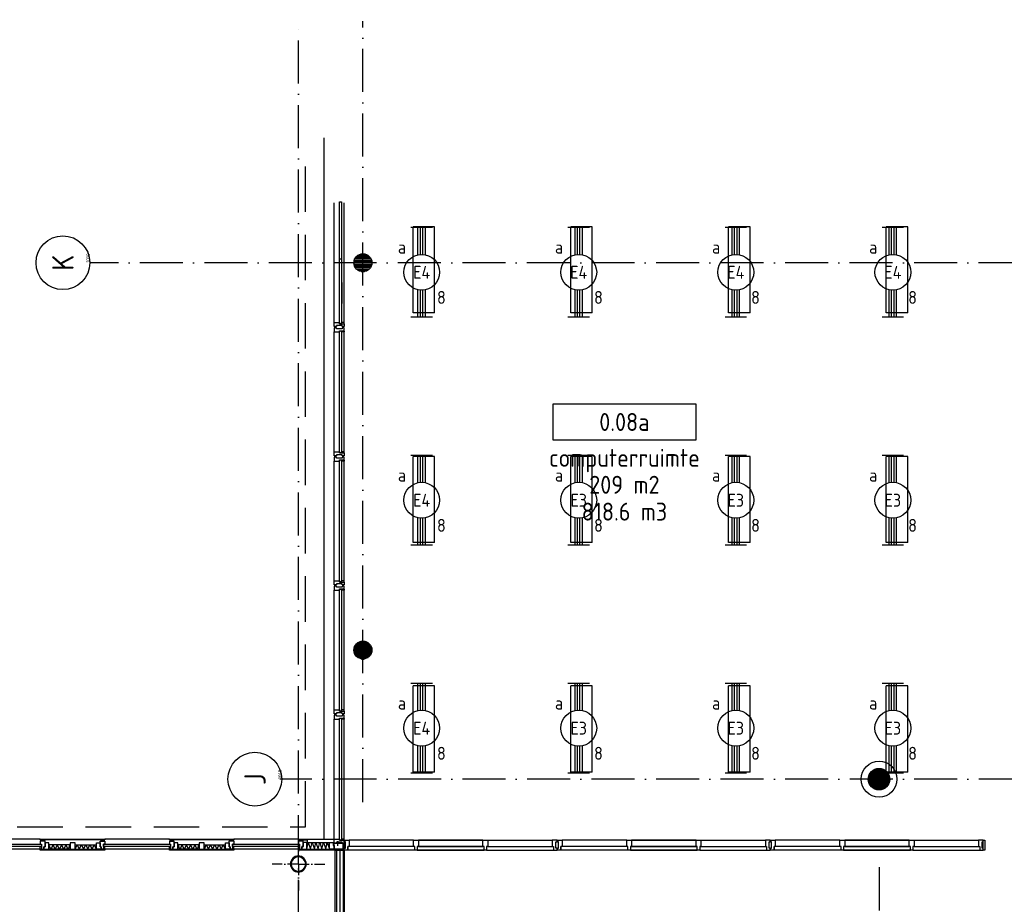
# Model space of a CAD drawing. Header units: millimetres. Extents: x 90707 to 259985, y -1262 to 84291.
# Tile 74 of 85: x 193658 to 207393, y 65064 to 77397. Entities that reach past the tile are written whole.
import ezdxf
from ezdxf.enums import TextEntityAlignment as Align

# ---------------------------------------------------------------- set-up
doc = ezdxf.new("R2010")
doc.units = ezdxf.units.MM
doc.header["$LTSCALE"] = 100
doc.linetypes.add('DASHDOT', pattern=[9, 6, -1.5, 0, -1.5])
doc.linetypes.add('HIDDEN', pattern=[9.525, 6.35, -3.175])
doc.layers.get('0').update_dxf_attribs({"linetype": 'CONTINUOUS'})
for name, color, linetype in [('AL$1----_ALGEMEEN', 7, 'CONTINUOUS'), ('AL$1----_MAATVOERING', 7, 'CONTINUOUS'), ('AL$7----_STRAMIEN', 1, 'DASHDOT'), ('AL$8----_HULPKOLOM', 2, 'CONTINUOUS'), ('AL$8----_HULPLIJNEN', 2, 'CONTINUOUS'), ('AL21----_BUITENWAND', 4, 'CONTINUOUS'), ('AL21K---_ISOLATIE', 1, 'CONTINUOUS'), ('AL22----_BINNENWAND', 7, 'CONTINUOUS'), ('AL28----_KONSTRUKTIE', 3, 'CONTINUOUS'), ('AL31----_BUITENKOZ', 7, 'CONTINUOUS'), ('AL32----_BINNENKOZ', 7, 'CONTINUOUS'), ('ALL-----_REFLIJNEN', 8, 'CONTINUOUS'), ('ALN-----_BLOCKNAAM', 2, 'CONTINUOUS'), ('ALXAA---_GEWBETON', 12, 'CONTINUOUS'), ('ALXOU---_GLAS', 7, 'CONTINUOUS'), ('ARMATUUR', 8, 'CONTINUOUS'), ('EB63101-_ATTRIB', 2, 'CONTINUOUS'), ('EL63101-_LICHT-ARM', 3, 'CONTINUOUS'), ('EL6441--_DATACOM', 3, 'CONTINUOUS'), ('GEBOUWLABEL', 4, 'CONTINUOUS'), ('INHOUD', 7, 'CONTINUOUS'), ('OMSCHRIJVING', 7, 'CONTINUOUS'), ('OPPERVLAK', 7, 'CONTINUOUS'), ('VOLGNUMMER', 7, 'CONTINUOUS')]:
    doc.layers.add(name, color=color, linetype=linetype)
doc.styles.add('1_8', font='ISO', dxfattribs={"height": 1.8})
doc.styles.add('NORATT', font='isocp.shx')
doc.styles.get("Standard").update_dxf_attribs({"font": 'iso.shx'})

# ---------------------------------------------------------------- blocks, each defined once
blk = doc.blocks.new('EJ3T20')
at = {"color": 0}
for p, q in [((-6.25, -1.5), (-6.25, 1.5)), ((-6.25, -1.5), (-6.25, 1.5)), ((6.25, -1.5), (6.25, 1.5)), ((6.25, -1.5), (6.25, 1.5)), ((-6.25, 0.52), (-2.44, 0.52)), ((-6.25, 0.52), (-2.44, 0.52)), ((-6.25, 0.17), (-2.49, 0.17)), ((-6.25, 0.17), (-2.49, 0.17)), ((2.44, 0.52), (6.25, 0.52)), ((2.44, 0.52), (6.25, 0.52)), ((2.49, 0.17), (6.25, 0.17)), ((2.49, 0.17), (6.25, 0.17)), ((-6.25, -0.17), (-2.49, -0.17)), ((-6.25, -0.17), (-2.49, -0.17)), ((-6.25, -0.52), (-2.44, -0.52)), ((-6.25, -0.52), (-2.44, -0.52)), ((2.44, -0.52), (6.25, -0.52)), ((2.44, -0.52), (6.25, -0.52)), ((2.49, -0.17), (6.25, -0.17)), ((2.49, -0.17), (6.25, -0.17))]:
    blk.add_line(p, q, dxfattribs=at)
blk.add_circle((0, 0), 2.5, dxfattribs=at)
blk.add_circle((0, 0), 2.5, dxfattribs=at)
at = {"style": 'NORATT', "flags": 9}
blk.add_attdef('GELIJK', text='', height=1.8, dxfattribs=at).set_placement((3.5, 5), align=Align.MIDDLE_CENTER)
at = {"color": 6}
for tag, style, flags, p in [('SCHAK', 'NORATT', 8, (3.5, 2.75)), ('SCHAK', '1_8', 8, (3.5, 2.75)), ('A_CODE', 'NORATT', 8, (0, 0)), ('A_CODE', '1_8', 8, (0, 0)), ('GROEP', 'NORATT', 8, (-3.5, -2.75)), ('GROEP', '1_8', 8, (-3.5, -2.75)), ('KAST', 'NORATT', 9, (3.5, -2.75)), ('KAST', '1_8', 9, (3.5, -2.75))]:
    blk.add_attdef(tag, text='', height=1.8, dxfattribs=dict(at, style=style, flags=flags)).set_placement(p, align=Align.MIDDLE)
blk = doc.blocks.new('1010')
at = {"layer": 'AL$7----_STRAMIEN', "color": 7, "linetype": 'Continuous'}
blk.add_circle((0, 750), 750, dxfattribs=at)
at = {"layer": 'AL$7----_STRAMIEN', "color": 3, "linetype": 'Continuous'}
blk.add_attdef('STR-NAAM', text='', height=600, rotation=360, dxfattribs=at).set_placement((0, 750), align=Align.MIDDLE)
at = {"layer": 'ALN-----_BLOCKNAAM', "linetype": 'Continuous'}
blk.add_text('1010', height=100, dxfattribs=at).set_placement((0, 0))
blk = doc.blocks.new('GEBOUWLABEL')
at = {"layer": 'VOLGNUMMER'}
blk.add_lwpolyline([(-4, -1), (4, -1), (4, 1), (-4, 1)], close=True, dxfattribs=at)
at = {"color": 0, "linetype": 'ByBlock', "flags": 1}
for tag, p in [('OPPERVLAKTESOORT', (0.5, 8)), ('TERREIN', (0.5, 6.5)), ('GEBOUW', (0.5, 5)), ('GEBRUIKSFUNCTIE', (0.5, 3.5)), ('BOUWLAAG', (0.5, 2)), ('HOOGTE', (0, -6.5)), ('RUIMTEFUNCTIE', (0, -8))]:
    blk.add_attdef(tag, text='', height=1, dxfattribs=at).set_placement(p, align=Align.MIDDLE_CENTER)
at = {"layer": 'INHOUD', "color": 0, "linetype": 'ByBlock'}
blk.add_attdef('INHOUD', text='', height=1, dxfattribs=at).set_placement((0, -5), align=Align.MIDDLE_CENTER)
at = {"layer": 'OMSCHRIJVING', "color": 0, "linetype": 'ByBlock'}
blk.add_attdef('OMSCHRIJVING', text='', height=1, dxfattribs=at).set_placement((0, -2), align=Align.MIDDLE_CENTER)
at = {"layer": 'OPPERVLAK', "color": 0, "linetype": 'ByBlock'}
blk.add_attdef('OPPERVLAK', text='', height=1, dxfattribs=at).set_placement((0, -3.5), align=Align.MIDDLE_CENTER)
at = {"layer": 'VOLGNUMMER', "color": 0, "linetype": 'ByBlock'}
blk.add_attdef('VOLGNUMMER', text='', height=1, dxfattribs=at).set_placement((0, 0), align=Align.MIDDLE_CENTER)
blk = doc.blocks.new('A$Cca306792')
at = {"layer": 'ALXAA---_GEWBETON'}
h = blk.add_hatch(dxfattribs=at)
h.set_pattern_fill('GEWPBET', color=8, scale=100, style=0)
h.set_pattern_definition([(0, (-42971.855, 41725.25), (0, 20), [])])
edge = h.paths.add_edge_path()
edge.add_arc((107328, 75270), 125, 0, 360)
h = blk.add_hatch(dxfattribs=at)
h.set_pattern_fill('GEWPBET', color=8, scale=100, style=0)
h.set_pattern_definition([(0, (-42972.031, 41725.25), (0, 20), [])])
edge = h.paths.add_edge_path()
edge.add_arc((107328, 75270), 125, 0, 360)
h = blk.add_hatch(dxfattribs=at)
h.set_pattern_fill('GEWPBET', color=8, scale=100, style=0)
h.set_pattern_definition([(0, (-42972.031, 36325.25), (0, 20), [])])
edge = h.paths.add_edge_path()
edge.add_arc((107328, 69870), 125, 0, 360)
h = blk.add_hatch(dxfattribs=at)
h.set_pattern_fill('GEWPBET', color=8, scale=100, angle=90, style=0)
h.set_pattern_definition([(90, (114528.322, 68069.537), (-20, 1e-15), [])])
edge = h.paths.add_edge_path()
edge.add_arc((114528, 68070), 150, 0, 360)
at = {"layer": 'AL$1----_ALGEMEEN', "color": 8}
for p, q in [((106929, 67096), (106929, 67179)), ((106929, 67179), (107053, 67179)), ((107053, 67179), (107053, 67096)), ((107053, 67096), (107053, 67179)), ((107068, 67081), (107068, 67179)), ((107053, 67096), (106929, 67096)), ((106954, 67096), (107053, 67096)), ((106954, 67081), (107068, 67081))]:
    blk.add_line(p, q, dxfattribs=at)
at = {"layer": 'AL$1----_MAATVOERING', "color": 8, "linetype": 'HIDDEN'}
for p, q in [((106528, 67406), (106528, 76870)), ((92028, 67405), (106528, 67406))]:
    blk.add_line(p, q, dxfattribs=at)
at = {"layer": 'AL$1----_MAATVOERING', "color": 8}
for p, q in [((106495, 67186), (106495, 67226)), ((106495, 67226), (106550, 67226)), ((106550, 67186), (106495, 67186)), ((106550, 67226), (106550, 67186))]:
    blk.add_line(p, q, dxfattribs=at)
at = {"layer": 'AL$7----_STRAMIEN', "color": 1}
blk.add_line((107328, 67750), (107328, 78639), dxfattribs=at)
for points in [[(106428, 39965), (106428, 78659)], [(146221, 75270), (103518, 75270)], [(146222, 68070), (106171, 68070)], [(114528, 66841), (114528, 39965)]]:
    blk.add_lwpolyline(points, dxfattribs=at)
at = {"layer": 'AL$8----_HULPKOLOM', "color": 8}
blk.add_circle((114528, 68070), 250, dxfattribs=at)
blk.add_circle((114528, 68070), 250, dxfattribs=at)
at = {"layer": 'AL$8----_HULPLIJNEN', "color": 8, "linetype": 'DASHDOT', "ltscale": 0.25}
for q in [(106428, 67251), (106060, 66884), (106428, 66516), (106796, 66884)]:
    blk.add_line((106428, 66884), q, dxfattribs=at)
at = {"layer": 'AL21----_BUITENWAND', "color": 8}
for p, q in [((106788, 75270), (106788, 77010)), ((106788, 69869), (106788, 77010)), ((106788, 67235), (106788, 69869)), ((106788, 67235), (106788, 69869))]:
    blk.add_line(p, q, dxfattribs=at)
at = {"layer": 'AL21K---_ISOLATIE', "color": 8, "linetype": 'Continuous'}
for p, q in [((106540, 67185), (106857, 67185)), ((106546, 67096), (106566, 67185)), ((106566, 67185), (106598, 67096)), ((106598, 67096), (106619, 67185)), ((106619, 67185), (106651, 67096)), ((106651, 67096), (106672, 67185)), ((106672, 67185), (106704, 67096)), ((106704, 67096), (106725, 67185)), ((106725, 67185), (106757, 67096)), ((106757, 67096), (106778, 67185)), ((106778, 67185), (106810, 67096)), ((106810, 67096), (106831, 67185)), ((106831, 67185), (106862, 67096)), ((103245, 67156), (102945, 67156)), ((103245, 67096), (102945, 67096)), ((102975, 67096), (102949, 67156)), ((103005, 67156), (102975, 67096)), ((103035, 67096), (103005, 67156)), ((103065, 67156), (103035, 67096)), ((103095, 67096), (103065, 67156)), ((103125, 67156), (103095, 67096)), ((103155, 67096), (103125, 67156)), ((103185, 67156), (103155, 67096)), ((103215, 67096), (103185, 67156)), ((103241, 67156), (103215, 67096)), ((103312, 67156), (103611, 67156)), ((103312, 67096), (103611, 67096)), ((103316, 67096), (103342, 67156)), ((103342, 67156), (103372, 67096)), ((103372, 67096), (103402, 67156)), ((103402, 67156), (103432, 67096)), ((103432, 67096), (103462, 67156)), ((103462, 67156), (103492, 67096)), ((103492, 67096), (103521, 67156)), ((103521, 67156), (103551, 67096)), ((103551, 67096), (103581, 67156)), ((103581, 67156), (103607, 67096)), ((105045, 67156), (104745, 67156)), ((105045, 67156), (104745, 67156)), ((105045, 67096), (104745, 67096)), ((105045, 67096), (104745, 67096)), ((104775, 67096), (104749, 67156)), ((104775, 67096), (104749, 67156)), ((104805, 67156), (104775, 67096)), ((104805, 67156), (104775, 67096)), ((104835, 67096), (104805, 67156)), ((104835, 67096), (104805, 67156)), ((104865, 67156), (104835, 67096)), ((104865, 67156), (104835, 67096)), ((104895, 67096), (104865, 67156)), ((104895, 67096), (104865, 67156)), ((104925, 67156), (104895, 67096)), ((104925, 67156), (104895, 67096)), ((104955, 67096), (104925, 67156)), ((104955, 67096), (104925, 67156)), ((104985, 67156), (104955, 67096)), ((104985, 67156), (104955, 67096)), ((105015, 67096), (104985, 67156)), ((105015, 67096), (104985, 67156)), ((105041, 67156), (105015, 67096)), ((105041, 67156), (105015, 67096)), ((105112, 67156), (105411, 67156)), ((105112, 67156), (105411, 67156)), ((105112, 67096), (105411, 67096)), ((105112, 67096), (105411, 67096)), ((105116, 67096), (105142, 67156)), ((105116, 67096), (105142, 67156)), ((105142, 67156), (105172, 67096)), ((105142, 67156), (105172, 67096)), ((105172, 67096), (105202, 67156)), ((105172, 67096), (105202, 67156)), ((105202, 67156), (105232, 67096)), ((105202, 67156), (105232, 67096)), ((105232, 67096), (105262, 67156)), ((105232, 67096), (105262, 67156)), ((105262, 67156), (105292, 67096)), ((105262, 67156), (105292, 67096)), ((105292, 67096), (105321, 67156)), ((105292, 67096), (105321, 67156)), ((105321, 67156), (105351, 67096)), ((105321, 67156), (105351, 67096)), ((105351, 67096), (105381, 67156)), ((105351, 67096), (105381, 67156)), ((105381, 67156), (105407, 67096)), ((105381, 67156), (105407, 67096)), ((106545, 67096), (106863, 67096))]:
    blk.add_line(p, q, dxfattribs=at)
for points in [[(103245, 67156), (102945, 67156)], [(103245, 67096), (102945, 67096)], [(103241, 67156), (103215, 67096), (103185, 67156), (103155, 67096), (103125, 67156), (103095, 67096), (103065, 67156), (103035, 67096), (103005, 67156), (102975, 67096), (102949, 67156)], [(103312, 67156), (103611, 67156)], [(103312, 67096), (103611, 67096)], [(103316, 67096), (103342, 67156), (103372, 67096), (103402, 67156), (103432, 67096), (103462, 67156), (103492, 67096), (103521, 67156), (103551, 67096), (103581, 67156), (103607, 67096)]]:
    blk.add_lwpolyline(points, dxfattribs=at)
at = {"layer": 'AL22----_BINNENWAND', "color": 8}
for p, q in [((106943, 57685), (106943, 67081)), ((106943, 67081), (107068, 67081)), ((107068, 67081), (107068, 57685))]:
    blk.add_line(p, q, dxfattribs=at)
at = {"layer": 'AL22----_BINNENWAND', "color": 8, "linetype": 'Continuous'}
for p, q in [((106958, 67081), (106958, 57685)), ((107053, 67081), (107053, 57685))]:
    blk.add_line(p, q, dxfattribs=at)
at = {"layer": 'AL28----_KONSTRUKTIE', "color": 8}
for centre, radius in [((107328, 75270), 125), ((107328, 75270), 125), ((107328, 69870), 125), ((107328, 69870), 125), ((114528, 68070), 150), ((114528, 68070), 150)]:
    blk.add_circle(centre, radius, dxfattribs=at)
for centre, radius, start, end in [((106428, 66889), 110, 0, 180), ((106428, 66884), 110, 0, 180), ((106428, 66889), 102, 0, 180), ((106428, 66884), 102, 0, 180), ((106428, 66889), 110, 180, 0), ((106428, 66884), 110, 180, 0), ((106428, 66889), 102, 180, 0), ((106428, 66884), 102, 180, 0)]:
    blk.add_arc(centre, radius, start, end, dxfattribs=at)
at = {"layer": 'AL31----_BUITENKOZ', "color": 8}
for p, q in [((106929, 74435), (106929, 76105)), ((107068, 74435), (107068, 76105)), ((107038, 74700), (107038, 74995)), ((106929, 69035), (106929, 70705)), ((107068, 69035), (107068, 70705)), ((106929, 69035), (106929, 69805)), ((107068, 69035), (107068, 69805)), ((106929, 67235), (106929, 68905)), ((106929, 67235), (106929, 68905)), ((107068, 67235), (107068, 68905)), ((107068, 67235), (107068, 68905)), ((102828, 67235), (101928, 67235)), ((102828, 67223), (102828, 67235)), ((102828, 67235), (103728, 67235)), ((103728, 67223), (102828, 67223)), ((102895, 67210), (102828, 67210)), ((102828, 67210), (102828, 67163)), ((102881, 67223), (102838, 67223)), ((102838, 67223), (102838, 67210)), ((102838, 67210), (102881, 67210)), ((102881, 67210), (102881, 67223)), ((102895, 67129), (102895, 67210)), ((102945, 67184), (102895, 67184)), ((102895, 67184), (102895, 67129)), ((102945, 67096), (102945, 67184)), ((103312, 67184), (103245, 67184)), ((103245, 67184), (103245, 67096)), ((103312, 67096), (103312, 67184)), ((103611, 67096), (103611, 67184)), ((103611, 67184), (103661, 67184)), ((103661, 67129), (103661, 67208)), ((103661, 67208), (103728, 67208)), ((103661, 67184), (103661, 67129)), ((103675, 67208), (103675, 67223)), ((103675, 67223), (103718, 67223)), ((103718, 67208), (103675, 67208)), ((103718, 67223), (103718, 67208)), ((104628, 67235), (103728, 67235)), ((103728, 67235), (103728, 67223)), ((103728, 67208), (103728, 67163)), ((104628, 67223), (104628, 67235)), ((104628, 67235), (105528, 67235)), ((104628, 67223), (104628, 67235)), ((104628, 67235), (105528, 67235)), ((105528, 67223), (104628, 67223)), ((105528, 67223), (104628, 67223)), ((104695, 67208), (104628, 67208)), ((104628, 67208), (104628, 67163)), ((104695, 67208), (104628, 67208)), ((104628, 67208), (104628, 67163)), ((104681, 67223), (104638, 67223)), ((104638, 67223), (104638, 67208)), ((104681, 67223), (104638, 67223)), ((104638, 67223), (104638, 67208)), ((104638, 67208), (104681, 67208)), ((104638, 67208), (104681, 67208)), ((104681, 67208), (104681, 67223)), ((104681, 67208), (104681, 67223)), ((104695, 67129), (104695, 67208)), ((104695, 67129), (104695, 67208)), ((104745, 67184), (104695, 67184)), ((104695, 67184), (104695, 67129)), ((104745, 67184), (104695, 67184)), ((104695, 67184), (104695, 67129)), ((104745, 67096), (104745, 67184)), ((104745, 67096), (104745, 67184)), ((105112, 67184), (105045, 67184)), ((105045, 67184), (105045, 67096)), ((105112, 67184), (105045, 67184)), ((105045, 67184), (105045, 67096)), ((105112, 67096), (105112, 67184)), ((105112, 67096), (105112, 67184)), ((105411, 67096), (105411, 67184)), ((105411, 67184), (105461, 67184)), ((105411, 67096), (105411, 67184)), ((105411, 67184), (105461, 67184)), ((105461, 67129), (105461, 67210)), ((105461, 67210), (105528, 67210)), ((105461, 67129), (105461, 67210)), ((105461, 67210), (105528, 67210)), ((105461, 67184), (105461, 67129)), ((105461, 67184), (105461, 67129)), ((105475, 67210), (105475, 67223)), ((105475, 67223), (105518, 67223)), ((105475, 67210), (105475, 67223)), ((105475, 67223), (105518, 67223)), ((105518, 67210), (105475, 67210)), ((105518, 67210), (105475, 67210)), ((105518, 67223), (105518, 67210)), ((105518, 67223), (105518, 67210)), ((106428, 67235), (105528, 67235)), ((105528, 67235), (105528, 67223)), ((105528, 67235), (105528, 67223)), ((106428, 67235), (105528, 67235)), ((105528, 67210), (105528, 67163)), ((105528, 67210), (105528, 67163)), ((106428, 67227), (106428, 67235)), ((106428, 67235), (106929, 67235)), ((106929, 67227), (106428, 67227)), ((106495, 67210), (106428, 67210)), ((106428, 67210), (106428, 67163)), ((106481, 67223), (106438, 67223)), ((106438, 67223), (106438, 67210)), ((106438, 67210), (106481, 67210)), ((106481, 67210), (106481, 67223)), ((106495, 67129), (106495, 67210)), ((106545, 67186), (106495, 67186)), ((106495, 67186), (106495, 67131)), ((106545, 67096), (106545, 67186)), ((106929, 67235), (106929, 67227)), ((106978, 67141), (106978, 67206)), ((102828, 67096), (101928, 67096)), ((102828, 67163), (102845, 67163)), ((102828, 67096), (102828, 67133)), ((102828, 67133), (102845, 67133)), ((102828, 67079), (102828, 67096)), ((102828, 67096), (103728, 67096)), ((102845, 67096), (102828, 67096)), ((103728, 67079), (102828, 67079)), ((102845, 67163), (102845, 67096)), ((102845, 67133), (102845, 67096)), ((102845, 67096), (102878, 67096)), ((102895, 67129), (102878, 67129)), ((102878, 67129), (102878, 67096)), ((102878, 67096), (102878, 67129)), ((102878, 67129), (102895, 67129)), ((102878, 67096), (102945, 67096)), ((103245, 67096), (103312, 67096)), ((103678, 67096), (103611, 67096)), ((103661, 67129), (103678, 67129)), ((103678, 67129), (103661, 67129)), ((103678, 67129), (103678, 67096)), ((103678, 67094), (103678, 67129)), ((103711, 67094), (103678, 67094)), ((103728, 67163), (103711, 67163)), ((103711, 67163), (103711, 67094)), ((103711, 67133), (103711, 67094)), ((103728, 67133), (103711, 67133)), ((103711, 67094), (103728, 67094)), ((103728, 67094), (103728, 67133)), ((103728, 67096), (103728, 67079)), ((104628, 67094), (103728, 67094)), ((104628, 67163), (104645, 67163)), ((104628, 67163), (104645, 67163)), ((104628, 67094), (104628, 67133)), ((104628, 67133), (104645, 67133)), ((104628, 67094), (104628, 67133)), ((104628, 67133), (104645, 67133)), ((104628, 67079), (104628, 67096)), ((104628, 67096), (105528, 67096)), ((104628, 67079), (104628, 67096)), ((104628, 67096), (105528, 67096)), ((104645, 67094), (104628, 67094)), ((104645, 67094), (104628, 67094)), ((105528, 67079), (104628, 67079)), ((105528, 67079), (104628, 67079)), ((104645, 67163), (104645, 67094)), ((104645, 67163), (104645, 67094)), ((104645, 67133), (104645, 67094)), ((104645, 67133), (104645, 67094)), ((104645, 67094), (104678, 67094)), ((104645, 67094), (104678, 67094)), ((104695, 67129), (104678, 67129)), ((104678, 67129), (104678, 67096)), ((104678, 67094), (104678, 67129)), ((104678, 67129), (104695, 67129)), ((104695, 67129), (104678, 67129)), ((104678, 67129), (104678, 67096)), ((104678, 67094), (104678, 67129)), ((104678, 67129), (104695, 67129)), ((104678, 67096), (104745, 67096)), ((104678, 67096), (104745, 67096)), ((105045, 67096), (105112, 67096)), ((105045, 67096), (105112, 67096)), ((105478, 67096), (105411, 67096)), ((105478, 67096), (105411, 67096)), ((105461, 67129), (105478, 67129)), ((105478, 67129), (105461, 67129)), ((105461, 67129), (105478, 67129)), ((105478, 67129), (105461, 67129)), ((105478, 67129), (105478, 67096)), ((105478, 67096), (105478, 67129)), ((105478, 67129), (105478, 67096)), ((105478, 67096), (105478, 67129)), ((105511, 67096), (105478, 67096)), ((105511, 67096), (105478, 67096)), ((105528, 67163), (105511, 67163)), ((105511, 67163), (105511, 67096)), ((105528, 67163), (105511, 67163)), ((105511, 67163), (105511, 67096)), ((105511, 67133), (105511, 67096)), ((105528, 67133), (105511, 67133)), ((105511, 67133), (105511, 67096)), ((105528, 67133), (105511, 67133)), ((105511, 67096), (105528, 67096)), ((105511, 67096), (105528, 67096)), ((105528, 67096), (105528, 67133)), ((105528, 67096), (105528, 67133)), ((106428, 67096), (105528, 67096)), ((105528, 67096), (105528, 67079)), ((105528, 67096), (105528, 67079)), ((106428, 67096), (105528, 67096)), ((106428, 67163), (106445, 67163)), ((106428, 67096), (106428, 67133)), ((106428, 67133), (106445, 67133)), ((106445, 67096), (106428, 67096)), ((106445, 67163), (106445, 67096)), ((106445, 67133), (106445, 67096)), ((106445, 67096), (106478, 67096)), ((106445, 67081), (106445, 67096)), ((106445, 67096), (106954, 67096)), ((106954, 67081), (106445, 67081)), ((106495, 67131), (106478, 67131)), ((106478, 67131), (106478, 67096)), ((106478, 67096), (106478, 67129)), ((106478, 67129), (106495, 67129)), ((106478, 67096), (106545, 67096)), ((106954, 67096), (106954, 67081))]:
    blk.add_line(p, q, dxfattribs=at)
at = {"layer": 'AL31----_BUITENKOZ', "color": 8, "linetype": 'Continuous'}
for p, q in [((106935, 70761), (106929, 70761)), ((106929, 70761), (106929, 70742)), ((106929, 70742), (106929, 70705)), ((106949, 70761), (106935, 70761)), ((106958, 70761), (106949, 70761)), ((106949, 70761), (106949, 70761)), ((106958, 70747), (106958, 70761)), ((107038, 70747), (106958, 70747)), ((107048, 70761), (107038, 70761)), ((107038, 70761), (107038, 70747)), ((107062, 70761), (107048, 70761)), ((107048, 70761), (107048, 70761)), ((107068, 70761), (107062, 70761)), ((107068, 70722), (107068, 70761)), ((106929, 70705), (106936, 70705)), ((106936, 70705), (106940, 70705)), ((106940, 70705), (106948, 70705)), ((106948, 70705), (107001, 70705)), ((107001, 70705), (107001, 70722)), ((107001, 70722), (107068, 70722)), ((107031, 70722), (107063, 70722)), ((107031, 70705), (107031, 70722)), ((107068, 70705), (107031, 70705)), ((107063, 70722), (107063, 70717)), ((107063, 70717), (107068, 70717)), ((107068, 70717), (107068, 70705)), ((106929, 68998), (106929, 69035)), ((106929, 69035), (106936, 69035)), ((106929, 68998), (106929, 69035)), ((106929, 69035), (106936, 69035)), ((106929, 68979), (106929, 68998)), ((106929, 68979), (106929, 68998)), ((106935, 68979), (106929, 68979)), ((106935, 68979), (106929, 68979)), ((106935, 68961), (106929, 68961)), ((106929, 68961), (106929, 68942)), ((106935, 68961), (106929, 68961)), ((106929, 68961), (106929, 68942)), ((106949, 68979), (106935, 68979)), ((106949, 68979), (106935, 68979)), ((106949, 68961), (106935, 68961)), ((106949, 68961), (106935, 68961)), ((106936, 69035), (106940, 69035)), ((106936, 69035), (106940, 69035)), ((106940, 69035), (106948, 69035)), ((106940, 69035), (106948, 69035)), ((106948, 69035), (107001, 69035)), ((106948, 69035), (107001, 69035)), ((106958, 68979), (106949, 68979)), ((106949, 68979), (106949, 68979)), ((106958, 68979), (106949, 68979)), ((106949, 68979), (106949, 68979)), ((106958, 68961), (106949, 68961)), ((106949, 68961), (106949, 68961)), ((106958, 68961), (106949, 68961)), ((106949, 68961), (106949, 68961)), ((107038, 68993), (106958, 68993)), ((106958, 68993), (106958, 68979)), ((107038, 68993), (106958, 68993)), ((106958, 68993), (106958, 68979)), ((106958, 68947), (106958, 68961)), ((106958, 68947), (106958, 68961)), ((107001, 69035), (107001, 69018)), ((107001, 69035), (107001, 69018)), ((107001, 69018), (107068, 69018)), ((107001, 69018), (107068, 69018)), ((107068, 69035), (107031, 69035)), ((107031, 69035), (107031, 69018)), ((107068, 69035), (107031, 69035)), ((107031, 69035), (107031, 69018)), ((107031, 69018), (107063, 69018)), ((107031, 69018), (107063, 69018)), ((107038, 68979), (107038, 68993)), ((107038, 68979), (107038, 68993)), ((107048, 68979), (107038, 68979)), ((107048, 68979), (107038, 68979)), ((107048, 68961), (107038, 68961)), ((107038, 68961), (107038, 68947)), ((107048, 68961), (107038, 68961)), ((107038, 68961), (107038, 68947)), ((107062, 68979), (107048, 68979)), ((107048, 68979), (107048, 68979)), ((107062, 68979), (107048, 68979)), ((107048, 68979), (107048, 68979)), ((107062, 68961), (107048, 68961)), ((107048, 68961), (107048, 68961)), ((107062, 68961), (107048, 68961)), ((107048, 68961), (107048, 68961)), ((107068, 68979), (107062, 68979)), ((107068, 68979), (107062, 68979)), ((107068, 68961), (107062, 68961)), ((107068, 68961), (107062, 68961)), ((107063, 69018), (107063, 69023)), ((107063, 69023), (107068, 69023)), ((107063, 69018), (107063, 69023)), ((107063, 69023), (107068, 69023)), ((107068, 69023), (107068, 69035)), ((107068, 69023), (107068, 69035)), ((107068, 69018), (107068, 68979)), ((107068, 69018), (107068, 68979)), ((107068, 68922), (107068, 68961)), ((107068, 68922), (107068, 68961)), ((106929, 68942), (106929, 68905)), ((106929, 68942), (106929, 68905)), ((106929, 68905), (106936, 68905)), ((106929, 68905), (106936, 68905)), ((106936, 68905), (106940, 68905)), ((106936, 68905), (106940, 68905)), ((106940, 68905), (106948, 68905)), ((106940, 68905), (106948, 68905)), ((106948, 68905), (107001, 68905)), ((106948, 68905), (107001, 68905)), ((107038, 68947), (106958, 68947)), ((107038, 68947), (106958, 68947)), ((107001, 68905), (107001, 68922)), ((107001, 68922), (107068, 68922)), ((107001, 68905), (107001, 68922)), ((107001, 68922), (107068, 68922)), ((107031, 68922), (107063, 68922)), ((107031, 68905), (107031, 68922)), ((107031, 68922), (107063, 68922)), ((107031, 68905), (107031, 68922)), ((107068, 68905), (107031, 68905)), ((107068, 68905), (107031, 68905)), ((107063, 68922), (107063, 68917)), ((107063, 68922), (107063, 68917)), ((107063, 68917), (107068, 68917)), ((107063, 68917), (107068, 68917)), ((107068, 68917), (107068, 68905)), ((107068, 68917), (107068, 68905)), ((106862, 67096), (106862, 67186)), ((106862, 67186), (106912, 67186)), ((106912, 67186), (106912, 67145)), ((106929, 67198), (106929, 67235)), ((106929, 67235), (106936, 67235)), ((106929, 67179), (106929, 67198)), ((106935, 67179), (106929, 67179)), ((106949, 67179), (106935, 67179)), ((106936, 67235), (106940, 67235)), ((106940, 67235), (106948, 67235)), ((106948, 67235), (107001, 67235)), ((106958, 67179), (106949, 67179)), ((106949, 67179), (106949, 67179)), ((107038, 67193), (106958, 67193)), ((106958, 67193), (106958, 67179)), ((107001, 67235), (107001, 67218)), ((107001, 67218), (107068, 67218)), ((107068, 67235), (107031, 67235)), ((107031, 67235), (107031, 67218)), ((107031, 67218), (107063, 67218)), ((107038, 67179), (107038, 67193)), ((107048, 67179), (107038, 67179)), ((107062, 67179), (107048, 67179)), ((107048, 67179), (107048, 67179)), ((107068, 67179), (107062, 67179)), ((107063, 67218), (107063, 67223)), ((107063, 67223), (107068, 67223)), ((107068, 67223), (107068, 67235)), ((107068, 67218), (107068, 67179)), ((106929, 67096), (106862, 67096)), ((106912, 67145), (106929, 67145)), ((106929, 67145), (106929, 67096))]:
    blk.add_line(p, q, dxfattribs=at)
at = {"layer": 'AL31----_BUITENKOZ', "color": 8}
for points in [[(106929, 75335), (106929, 76105)], [(107068, 75335), (107068, 76105)], [(106929, 72635), (106929, 74305)], [(107068, 72635), (107068, 74305)], [(106929, 70835), (106929, 72505)], [(107068, 70835), (107068, 72505)], [(102828, 67235), (101928, 67235)], [(104628, 67235), (103728, 67235)], [(102828, 67096), (101928, 67096)], [(104628, 67094), (103728, 67094)]]:
    blk.add_lwpolyline(points, dxfattribs=at)
at = {"layer": 'AL31----_BUITENKOZ', "color": 8, "linetype": 'Continuous'}
for points in [[(107068, 74418), (107068, 74379), (107062, 74379), (107048, 74379), (107048, 74379), (107038, 74379), (107038, 74393), (106958, 74393), (106958, 74379), (106949, 74379), (106949, 74379), (106935, 74379), (106929, 74379), (106929, 74398), (106929, 74435), (106936, 74435), (106940, 74435), (106948, 74435), (107001, 74435), (107001, 74418)], [(107068, 74322), (107068, 74361), (107062, 74361), (107048, 74361), (107048, 74361), (107038, 74361), (107038, 74347), (106958, 74347), (106958, 74361), (106949, 74361), (106949, 74361), (106935, 74361), (106929, 74361), (106929, 74342), (106929, 74305), (106936, 74305), (106940, 74305), (106948, 74305), (107001, 74305), (107001, 74322)], [(107031, 74418), (107063, 74418), (107063, 74423), (107068, 74423), (107068, 74435), (107031, 74435)], [(107031, 74322), (107063, 74322), (107063, 74317), (107068, 74317), (107068, 74305), (107031, 74305)], [(107068, 72618), (107068, 72579), (107062, 72579), (107048, 72579), (107048, 72579), (107038, 72579), (107038, 72593), (106958, 72593), (106958, 72579), (106949, 72579), (106949, 72579), (106935, 72579), (106929, 72579), (106929, 72598), (106929, 72635), (106936, 72635), (106940, 72635), (106948, 72635), (107001, 72635), (107001, 72618)], [(107068, 72522), (107068, 72561), (107062, 72561), (107048, 72561), (107048, 72561), (107038, 72561), (107038, 72547), (106958, 72547), (106958, 72561), (106949, 72561), (106949, 72561), (106935, 72561), (106929, 72561), (106929, 72542), (106929, 72505), (106936, 72505), (106940, 72505), (106948, 72505), (107001, 72505), (107001, 72522)], [(107031, 72618), (107063, 72618), (107063, 72623), (107068, 72623), (107068, 72635), (107031, 72635)], [(107031, 72522), (107063, 72522), (107063, 72517), (107068, 72517), (107068, 72505), (107031, 72505)], [(107068, 70818), (107068, 70779), (107062, 70779), (107048, 70779), (107048, 70779), (107038, 70779), (107038, 70793), (106958, 70793), (106958, 70779), (106949, 70779), (106949, 70779), (106935, 70779), (106929, 70779), (106929, 70798), (106929, 70835), (106936, 70835), (106940, 70835), (106948, 70835), (107001, 70835), (107001, 70818)], [(107031, 70818), (107063, 70818), (107063, 70823), (107068, 70823), (107068, 70835), (107031, 70835)]]:
    blk.add_lwpolyline(points, close=True, dxfattribs=at)
at = {"layer": 'AL31----_BUITENKOZ', "color": 8}
for points in [[(103728, 67235), (103728, 67223), (102828, 67223), (102828, 67235)], [(102845, 67096), (102878, 67096), (102878, 67129), (102895, 67129), (102895, 67210), (102828, 67210), (102828, 67163), (102845, 67163)], [(102881, 67210), (102881, 67223), (102838, 67223), (102838, 67210)], [(102945, 67096), (102945, 67184), (102895, 67184), (102895, 67129), (102878, 67129), (102878, 67096)], [(103312, 67096), (103312, 67184), (103245, 67184), (103245, 67096)], [(103611, 67096), (103611, 67184), (103661, 67184), (103661, 67129), (103678, 67129), (103678, 67096)], [(103711, 67094), (103678, 67094), (103678, 67129), (103661, 67129), (103661, 67208), (103728, 67208), (103728, 67163), (103711, 67163)], [(103675, 67208), (103675, 67223), (103718, 67223), (103718, 67208)], [(102845, 67133), (102845, 67096), (102828, 67096), (102828, 67133)], [(103728, 67096), (103728, 67079), (102828, 67079), (102828, 67096)], [(103711, 67133), (103711, 67094), (103728, 67094), (103728, 67133)]]:
    blk.add_lwpolyline(points, close=True, dxfattribs=at)
at = {"layer": 'AL32----_BINNENKOZ', "color": 8}
for p, q in [((107068, 67198), (107068, 67220)), ((107068, 67220), (107135, 67220)), ((107084, 67198), (107068, 67198)), ((107084, 67106), (107084, 67198)), ((108036, 67220), (107135, 67220)), ((107135, 67220), (107135, 67132)), ((108036, 67132), (108036, 67220)), ((108036, 67220), (108103, 67220)), ((108103, 67220), (108103, 67132)), ((108103, 67220), (109003, 67220)), ((109003, 67220), (108103, 67220)), ((108103, 67220), (109003, 67220)), ((109003, 67220), (108103, 67220)), ((115982, 67081), (115982, 67220)), ((115982, 67220), (116002, 67220)), ((116002, 67220), (116002, 67081)), ((107068, 67081), (107068, 67106)), ((107068, 67106), (107084, 67106)), ((107118, 67081), (107068, 67081)), ((107135, 67132), (107118, 67132)), ((107118, 67132), (107118, 67081)), ((107118, 67081), (107118, 67132)), ((108053, 67081), (107118, 67081)), ((108036, 67132), (107135, 67132)), ((108053, 67132), (108036, 67132)), ((108053, 67081), (108053, 67132)), ((108086, 67081), (108053, 67081)), ((108103, 67132), (108086, 67132)), ((108086, 67132), (108086, 67081)), ((108086, 67081), (109020, 67081)), ((109020, 67081), (108086, 67081)), ((108103, 67132), (109003, 67132)), ((109003, 67132), (108103, 67132)), ((110091, 67081), (110091, 67132)), ((113064, 67081), (113064, 67132)), ((116002, 67081), (115982, 67081))]:
    blk.add_line(p, q, dxfattribs=at)
for points in [[(109020, 67081), (109020, 67132), (109003, 67132), (109003, 67220), (109070, 67220), (109070, 67132), (109053, 67132), (109053, 67081), (109020, 67081)], [(109070, 67220), (109969, 67220)], [(109070, 67220), (109969, 67220)], [(110036, 67081), (110036, 67106), (110020, 67106), (110020, 67198), (110036, 67198), (110036, 67220), (109969, 67220), (109969, 67132), (109986, 67132), (109986, 67081), (110036, 67081)], [(110041, 67081), (110041, 67106), (110057, 67106), (110057, 67198), (110041, 67198), (110041, 67220), (110108, 67220), (110108, 67132), (110091, 67132), (110091, 67081), (110041, 67081)], [(111009, 67220), (110108, 67220)], [(111026, 67081), (111026, 67132), (111009, 67132), (111009, 67220), (111076, 67220), (111076, 67132), (111059, 67132), (111059, 67081), (111026, 67081)], [(111976, 67220), (111076, 67220)], [(111076, 67220), (111976, 67220)], [(111976, 67220), (111076, 67220)], [(111076, 67220), (111976, 67220)], [(111993, 67081), (111993, 67132), (111976, 67132), (111976, 67220), (112043, 67220), (112043, 67132), (112026, 67132), (112026, 67081), (111993, 67081)], [(112043, 67220), (112942, 67220)], [(112043, 67220), (112942, 67220)], [(113009, 67081), (113009, 67106), (112993, 67106), (112993, 67198), (113009, 67198), (113009, 67220), (112942, 67220), (112942, 67132), (112959, 67132), (112959, 67081), (113009, 67081)], [(113014, 67081), (113014, 67106), (113030, 67106), (113030, 67198), (113014, 67198), (113014, 67220), (113081, 67220), (113081, 67132), (113064, 67132), (113064, 67081), (113014, 67081)], [(113982, 67220), (113081, 67220)], [(113999, 67081), (113999, 67132), (113982, 67132), (113982, 67220), (114049, 67220), (114049, 67132), (114032, 67132), (114032, 67081), (113999, 67081)], [(114949, 67220), (114049, 67220)], [(114049, 67220), (114949, 67220)], [(114949, 67220), (114049, 67220)], [(114049, 67220), (114949, 67220)], [(114966, 67081), (114966, 67132), (114949, 67132), (114949, 67220), (115016, 67220), (115016, 67132), (114999, 67132), (114999, 67081), (114966, 67081)], [(115016, 67220), (115915, 67220)], [(115016, 67220), (115915, 67220)], [(115982, 67081), (115982, 67106), (115966, 67106), (115966, 67198), (115982, 67198), (115982, 67220), (115915, 67220), (115915, 67132), (115932, 67132), (115932, 67081), (115982, 67081)], [(109053, 67081), (109986, 67081)], [(109070, 67132), (109969, 67132)], [(111026, 67081), (110091, 67081)], [(111009, 67132), (110108, 67132)], [(111993, 67081), (111059, 67081)], [(111059, 67081), (111993, 67081)], [(111976, 67132), (111076, 67132)], [(111076, 67132), (111976, 67132)], [(112026, 67081), (112959, 67081)], [(112043, 67132), (112942, 67132)], [(113999, 67081), (113064, 67081)], [(113982, 67132), (113081, 67132)], [(114966, 67081), (114032, 67081)], [(114032, 67081), (114966, 67081)], [(114949, 67132), (114049, 67132)], [(114049, 67132), (114949, 67132)], [(114999, 67081), (115932, 67081)], [(115016, 67132), (115915, 67132)]]:
    blk.add_lwpolyline(points, dxfattribs=at)
at = {"layer": 'ALL-----_REFLIJNEN', "color": 8, "linetype": 'Continuous'}
blk.add_line((107006, 67081), (107006, 57685), dxfattribs=at)
at = {"layer": 'ALXAA---_GEWBETON', "color": 8}
for p, q in [((107216, 69925), (107440, 69925)), ((107229, 69945), (107428, 69945)), ((107248, 69965), (107409, 69965)), ((107281, 69985), (107376, 69985)), ((107203, 69865), (107453, 69865)), ((107204, 69885), (107452, 69885)), ((107206, 69845), (107451, 69845)), ((107209, 69905), (107448, 69905)), ((107211, 69825), (107445, 69825)), ((107221, 69805), (107436, 69805)), ((107236, 69785), (107421, 69785)), ((107259, 69765), (107397, 69765)), ((107315, 69745), (107342, 69745)), ((114408, 67980), (114408, 68160)), ((114428, 67958), (114428, 68181)), ((114448, 67943), (114448, 68196)), ((114468, 67932), (114468, 68207)), ((114488, 67925), (114488, 68214)), ((114508, 67921), (114508, 68218)), ((114528, 67920), (114528, 68220)), ((114548, 67921), (114548, 68218)), ((114568, 67925), (114568, 68214)), ((114588, 67932), (114588, 68207)), ((114608, 67943), (114608, 68196)), ((114628, 67958), (114628, 68181)), ((114648, 67980), (114648, 68160)), ((114388, 68016), (114388, 68123)), ((114668, 68016), (114668, 68123))]:
    blk.add_line(p, q, dxfattribs=at)
at = {"layer": 'ALXOU---_GLAS', "color": 8}
for p, q in [((107003, 74420), (107003, 76120)), ((107029, 76120), (107029, 74420)), ((107029, 74420), (107003, 74420)), ((107003, 70720), (107029, 70720)), ((107003, 69020), (107003, 70720)), ((107029, 70720), (107029, 69020)), ((107003, 69020), (107003, 69820)), ((107029, 69820), (107029, 69020)), ((107029, 69020), (107003, 69020)), ((107029, 69020), (107003, 69020)), ((107003, 68920), (107029, 68920)), ((107003, 67220), (107003, 68920)), ((107003, 67220), (107003, 68920)), ((107003, 68920), (107029, 68920)), ((107029, 68920), (107029, 67220)), ((107029, 68920), (107029, 67220)), ((107029, 67220), (107003, 67220)), ((101911, 67163), (102845, 67163)), ((102845, 67133), (101911, 67133)), ((102845, 67163), (102845, 67133)), ((103711, 67133), (103711, 67163)), ((103711, 67163), (104645, 67163)), ((103711, 67133), (103711, 67163)), ((103711, 67163), (104645, 67163)), ((104645, 67133), (103711, 67133)), ((104645, 67133), (103711, 67133)), ((104645, 67163), (104645, 67133)), ((104645, 67163), (104645, 67133)), ((105511, 67133), (105511, 67163)), ((105511, 67163), (106445, 67163)), ((105511, 67133), (105511, 67163)), ((105511, 67163), (106445, 67163)), ((106445, 67133), (105511, 67133)), ((106445, 67133), (105511, 67133)), ((106445, 67163), (106445, 67133))]:
    blk.add_line(p, q, dxfattribs=at)
for points in [[(107003, 76120), (107029, 76120), (107029, 75320), (107003, 75320)], [(107003, 74320), (107029, 74320), (107029, 72620), (107003, 72620)], [(107003, 72520), (107029, 72520), (107029, 70820), (107003, 70820)], [(102845, 67163), (102845, 67133), (101911, 67133), (101911, 67163)]]:
    blk.add_lwpolyline(points, close=True, dxfattribs=at)
at = {"layer": 'ARMATUUR', "color": 8}
for points in [[(108028, 74570), (108028, 75770)], [(108328, 75770), (108028, 75770)], [(108328, 74570), (108328, 75770)], [(110228, 74570), (110228, 75770)], [(110528, 75770), (110228, 75770)], [(110528, 74570), (110528, 75770)], [(112428, 74570), (112428, 75770)], [(112728, 75770), (112428, 75770)], [(112728, 74570), (112728, 75770)], [(114628, 74570), (114628, 75770)], [(114928, 75770), (114628, 75770)], [(114928, 74570), (114928, 75770)], [(108328, 74570), (108028, 74570)], [(110528, 74570), (110228, 74570)], [(112728, 74570), (112428, 74570)], [(114928, 74570), (114628, 74570)], [(108328, 72570), (108028, 72570)], [(108028, 71370), (108028, 72570)], [(108328, 71370), (108328, 72570)], [(110528, 72570), (110228, 72570)], [(110228, 71370), (110228, 72570)], [(110528, 71370), (110528, 72570)], [(112728, 72570), (112428, 72570)], [(112428, 71370), (112428, 72570)], [(112728, 71370), (112728, 72570)], [(114928, 72570), (114628, 72570)], [(114628, 71370), (114628, 72570)], [(114928, 71370), (114928, 72570)], [(108328, 71370), (108028, 71370)], [(110528, 71370), (110228, 71370)], [(112728, 71370), (112428, 71370)], [(114928, 71370), (114628, 71370)], [(108328, 69370), (108028, 69370)], [(108028, 68170), (108028, 69370)], [(108328, 68170), (108328, 69370)], [(110528, 69370), (110228, 69370)], [(110228, 68170), (110228, 69370)], [(110528, 68170), (110528, 69370)], [(112728, 69370), (112428, 69370)], [(112428, 68170), (112428, 69370)], [(112728, 68170), (112728, 69370)], [(114928, 69370), (114628, 69370)], [(114628, 68170), (114628, 69370)], [(114928, 68170), (114928, 69370)], [(108328, 68170), (108028, 68170)], [(110528, 68170), (110228, 68170)], [(112728, 68170), (112428, 68170)], [(114928, 68170), (114628, 68170)]]:
    blk.add_lwpolyline(points, dxfattribs=at)
at = {"layer": 'AL$7----_STRAMIEN', "xscale": 0.5, "yscale": 0.5, "zscale": 0.5, "rotation": 90}
for p, values in [((103518, 75270), {'STR-NAAM': 'K'}), ((106196, 68070), {'STR-NAAM': 'J'})]:
    blk.add_blockref('1010', p, dxfattribs=at).add_auto_attribs(values)
at = {"layer": 'GEBOUWLABEL', "color": 8, "xscale": 250, "yscale": 250, "zscale": 250}
blk.add_blockref('GEBOUWLABEL', (110976, 73050), dxfattribs=at).add_auto_attribs({'VOLGNUMMER': '0.08a', 'OMSCHRIJVING': 'computerruimte', 'OPPERVLAK': '209 m2', 'INHOUD': '818.6 m3'})
at = {"layer": 'VOLGNUMMER', "color": 252, "linetype": 'ByBlock'}
for tag, p in [('0.28', (16187, 74214)), ('0.16', (78893, 73105)), ('0.17', (62961, 72994)), ('0.29', (35887, 72529)), ('0.18', (53124, 64542)), ('0.701', (85482, 63517)), ('0.30', (29366, 63128)), ('0.32', (36092, 63166)), ('0.12', (90689, 63024)), ('0.29A', (33165, 62745)), ('0.30', (38191, 61494)), ('0.19', (61479, 61433)), ('0.27', (17657, 61363)), ('0.14', (89762, 60088)), ('0.33', (45869, 59450)), ('0.15', (73454, 57402)), ('0.25', (28058, 57013)), ('0.801', (112714, 57073)), ('0.18A', (61029, 56759)), ('0.26A', (36299, 54851)), ('0.20', (60895, 53506)), ('0.800', (90980, 50804)), ('0.25A', (73288, 48435)), ('0.300', (94483, 48257)), ('0.21', (58702, 48178)), ('0.24', (35041, 47783)), ('0.102', (87631, 47613)), ('0.203', (95795, 46197)), ('0.26', (18559, 46119)), ('0.802', (68387, 42721)), ('0.204', (95497, 42149)), ('0.07B', (66790, 38909)), ('0.702', (95327, 36513))]:
    blk.add_attdef(tag, text='', height=250, dxfattribs=at).set_placement(p, align=Align.MIDDLE_CENTER)
at = {"layer": 'VOLGNUMMER', "color": 8, "linetype": 'ByBlock'}
blk.add_attdef('0.600', text='', height=250, dxfattribs=at).set_placement((96800, 48300), align=Align.MIDDLE_CENTER)

msp = doc.modelspace()

# ---------------------------------------------------------------- block references
at = {"layer": 'EL63101-_LICHT-ARM'}
ref = msp.add_blockref('EJ3T20', (199266, 73875, 3500), dxfattribs=dict(at, xscale=100, yscale=100, zscale=100, rotation=90))
ref.add_attrib('A_CODE', 'E4', dxfattribs={"layer": 'EB63101-_ATTRIB', "color": 1, "height": 180, "style": '1_8', "flags": 8}).set_placement((199266, 73875, 3500), align=Align.MIDDLE)
ref.add_attrib('GROEP', '8', dxfattribs={"layer": 'EB63101-_ATTRIB', "color": 1, "height": 180, "style": '1_8', "flags": 8}).set_placement((199541, 73525, 3500), align=Align.MIDDLE)
ref.add_attrib('SCHAK', 'a', dxfattribs={"layer": 'EB63101-_ATTRIB', "color": 1, "height": 180, "style": '1_8', "flags": 8}).set_placement((198991, 74225, 3500), align=Align.MIDDLE)
ref = msp.add_blockref('EJ3T20', (201457, 73875, 3500), dxfattribs=dict(at, xscale=100, yscale=100, zscale=100, rotation=90))
ref.add_attrib('A_CODE', 'E4', dxfattribs={"layer": 'EB63101-_ATTRIB', "color": 1, "height": 180, "style": '1_8', "flags": 8}).set_placement((201457, 73875, 3500), align=Align.MIDDLE)
ref.add_attrib('GROEP', '8', dxfattribs={"layer": 'EB63101-_ATTRIB', "color": 1, "height": 180, "style": '1_8', "flags": 8}).set_placement((201732, 73525, 3500), align=Align.MIDDLE)
ref.add_attrib('SCHAK', 'a', dxfattribs={"layer": 'EB63101-_ATTRIB', "color": 1, "height": 180, "style": '1_8', "flags": 8}).set_placement((201182, 74225, 3500), align=Align.MIDDLE)
ref = msp.add_blockref('EJ3T20', (203648, 73875, 3500), dxfattribs=dict(at, xscale=100, yscale=100, zscale=100, rotation=90))
ref.add_attrib('A_CODE', 'E4', dxfattribs={"layer": 'EB63101-_ATTRIB', "color": 1, "height": 180, "style": '1_8', "flags": 8}).set_placement((203648, 73875, 3500), align=Align.MIDDLE)
ref.add_attrib('GROEP', '8', dxfattribs={"layer": 'EB63101-_ATTRIB', "color": 1, "height": 180, "style": '1_8', "flags": 8}).set_placement((203923, 73525, 3500), align=Align.MIDDLE)
ref.add_attrib('SCHAK', 'a', dxfattribs={"layer": 'EB63101-_ATTRIB', "color": 1, "height": 180, "style": '1_8', "flags": 8}).set_placement((203373, 74225, 3500), align=Align.MIDDLE)
ref = msp.add_blockref('EJ3T20', (205839, 73875, 3500), dxfattribs=dict(at, xscale=100, yscale=100, zscale=100, rotation=90))
ref.add_attrib('A_CODE', 'E4', dxfattribs={"layer": 'EB63101-_ATTRIB', "color": 1, "height": 180, "style": '1_8', "flags": 8}).set_placement((205839, 73875, 3500), align=Align.MIDDLE)
ref.add_attrib('GROEP', '8', dxfattribs={"layer": 'EB63101-_ATTRIB', "color": 1, "height": 180, "style": '1_8', "flags": 8}).set_placement((206114, 73525, 3500), align=Align.MIDDLE)
ref.add_attrib('SCHAK', 'a', dxfattribs={"layer": 'EB63101-_ATTRIB', "color": 1, "height": 180, "style": '1_8', "flags": 8}).set_placement((205564, 74225, 3500), align=Align.MIDDLE)
ref = msp.add_blockref('EJ3T20', (199266, 70697, 3500), dxfattribs=dict(at, xscale=100, yscale=100, zscale=100, rotation=90))
ref.add_attrib('A_CODE', 'E4', dxfattribs={"layer": 'EB63101-_ATTRIB', "color": 1, "height": 180, "style": '1_8', "flags": 8}).set_placement((199266, 70697, 3500), align=Align.MIDDLE)
ref.add_attrib('GROEP', '8', dxfattribs={"layer": 'EB63101-_ATTRIB', "color": 1, "height": 180, "style": '1_8', "flags": 8}).set_placement((199541, 70347, 3500), align=Align.MIDDLE)
ref.add_attrib('SCHAK', 'a', dxfattribs={"layer": 'EB63101-_ATTRIB', "color": 1, "height": 180, "style": '1_8', "flags": 8}).set_placement((198991, 71047, 3500), align=Align.MIDDLE)
ref = msp.add_blockref('EJ3T20', (201457, 70697, 3500), dxfattribs=dict(at, xscale=100, yscale=100, zscale=100, rotation=90))
ref.add_attrib('A_CODE', 'E3', dxfattribs={"layer": 'EB63101-_ATTRIB', "color": 1, "height": 180, "style": '1_8', "flags": 8}).set_placement((201457, 70697, 3500), align=Align.MIDDLE)
ref.add_attrib('GROEP', '8', dxfattribs={"layer": 'EB63101-_ATTRIB', "color": 1, "height": 180, "style": '1_8', "flags": 8}).set_placement((201732, 70347, 3500), align=Align.MIDDLE)
ref.add_attrib('SCHAK', 'a', dxfattribs={"layer": 'EB63101-_ATTRIB', "color": 1, "height": 180, "style": '1_8', "flags": 8}).set_placement((201182, 71047, 3500), align=Align.MIDDLE)
ref = msp.add_blockref('EJ3T20', (203648, 70697, 3500), dxfattribs=dict(at, xscale=100, yscale=100, zscale=100, rotation=90))
ref.add_attrib('A_CODE', 'E3', dxfattribs={"layer": 'EB63101-_ATTRIB', "color": 1, "height": 180, "style": '1_8', "flags": 8}).set_placement((203648, 70697, 3500), align=Align.MIDDLE)
ref.add_attrib('GROEP', '8', dxfattribs={"layer": 'EB63101-_ATTRIB', "color": 1, "height": 180, "style": '1_8', "flags": 8}).set_placement((203923, 70347, 3500), align=Align.MIDDLE)
ref.add_attrib('SCHAK', 'a', dxfattribs={"layer": 'EB63101-_ATTRIB', "color": 1, "height": 180, "style": '1_8', "flags": 8}).set_placement((203373, 71047, 3500), align=Align.MIDDLE)
ref = msp.add_blockref('EJ3T20', (205839, 70697, 3500), dxfattribs=dict(at, xscale=100, yscale=100, zscale=100, rotation=90))
ref.add_attrib('A_CODE', 'E3', dxfattribs={"layer": 'EB63101-_ATTRIB', "color": 1, "height": 180, "style": '1_8', "flags": 8}).set_placement((205839, 70697, 3500), align=Align.MIDDLE)
ref.add_attrib('GROEP', '8', dxfattribs={"layer": 'EB63101-_ATTRIB', "color": 1, "height": 180, "style": '1_8', "flags": 8}).set_placement((206114, 70347, 3500), align=Align.MIDDLE)
ref.add_attrib('SCHAK', 'a', dxfattribs={"layer": 'EB63101-_ATTRIB', "color": 1, "height": 180, "style": '1_8', "flags": 8}).set_placement((205564, 71047, 3500), align=Align.MIDDLE)
ref = msp.add_blockref('EJ3T20', (199266, 67519, 3500), dxfattribs=dict(at, xscale=100, yscale=100, zscale=100, rotation=90))
ref.add_attrib('A_CODE', 'E4', dxfattribs={"layer": 'EB63101-_ATTRIB', "color": 1, "height": 180, "style": '1_8', "flags": 8}).set_placement((199266, 67519, 3500), align=Align.MIDDLE)
ref.add_attrib('GROEP', '8', dxfattribs={"layer": 'EB63101-_ATTRIB', "color": 1, "height": 180, "style": '1_8', "flags": 8}).set_placement((199541, 67169, 3500), align=Align.MIDDLE)
ref.add_attrib('SCHAK', 'a', dxfattribs={"layer": 'EB63101-_ATTRIB', "color": 1, "height": 180, "style": '1_8', "flags": 8}).set_placement((198991, 67869, 3500), align=Align.MIDDLE)
ref = msp.add_blockref('EJ3T20', (201457, 67519, 3500), dxfattribs=dict(at, xscale=100, yscale=100, zscale=100, rotation=90))
ref.add_attrib('A_CODE', 'E3', dxfattribs={"layer": 'EB63101-_ATTRIB', "color": 1, "height": 180, "style": '1_8', "flags": 8}).set_placement((201457, 67519, 3500), align=Align.MIDDLE)
ref.add_attrib('GROEP', '8', dxfattribs={"layer": 'EB63101-_ATTRIB', "color": 1, "height": 180, "style": '1_8', "flags": 8}).set_placement((201732, 67169, 3500), align=Align.MIDDLE)
ref.add_attrib('SCHAK', 'a', dxfattribs={"layer": 'EB63101-_ATTRIB', "color": 1, "height": 180, "style": '1_8', "flags": 8}).set_placement((201182, 67869, 3500), align=Align.MIDDLE)
ref = msp.add_blockref('EJ3T20', (203648, 67519, 3500), dxfattribs=dict(at, xscale=100, yscale=100, zscale=100, rotation=90))
ref.add_attrib('A_CODE', 'E3', dxfattribs={"layer": 'EB63101-_ATTRIB', "color": 1, "height": 180, "style": '1_8', "flags": 8}).set_placement((203648, 67519, 3500), align=Align.MIDDLE)
ref.add_attrib('GROEP', '8', dxfattribs={"layer": 'EB63101-_ATTRIB', "color": 1, "height": 180, "style": '1_8', "flags": 8}).set_placement((203923, 67169, 3500), align=Align.MIDDLE)
ref.add_attrib('SCHAK', 'a', dxfattribs={"layer": 'EB63101-_ATTRIB', "color": 1, "height": 180, "style": '1_8', "flags": 8}).set_placement((203373, 67869, 3500), align=Align.MIDDLE)
ref = msp.add_blockref('EJ3T20', (205839, 67519, 3500), dxfattribs=dict(at, xscale=100, yscale=100, zscale=100, rotation=90))
ref.add_attrib('A_CODE', 'E3', dxfattribs={"layer": 'EB63101-_ATTRIB', "color": 1, "height": 180, "style": '1_8', "flags": 8}).set_placement((205839, 67519, 3500), align=Align.MIDDLE)
ref.add_attrib('GROEP', '8', dxfattribs={"layer": 'EB63101-_ATTRIB', "color": 1, "height": 180, "style": '1_8', "flags": 8}).set_placement((206114, 67169, 3500), align=Align.MIDDLE)
ref.add_attrib('SCHAK', 'a', dxfattribs={"layer": 'EB63101-_ATTRIB', "color": 1, "height": 180, "style": '1_8', "flags": 8}).set_placement((205564, 67869, 3500), align=Align.MIDDLE)
at = {"layer": 'EL6441--_DATACOM'}
msp.add_blockref('A$Cca306792', (91118, -1262), dxfattribs=at)

doc.saveas('drawing.dxf')
